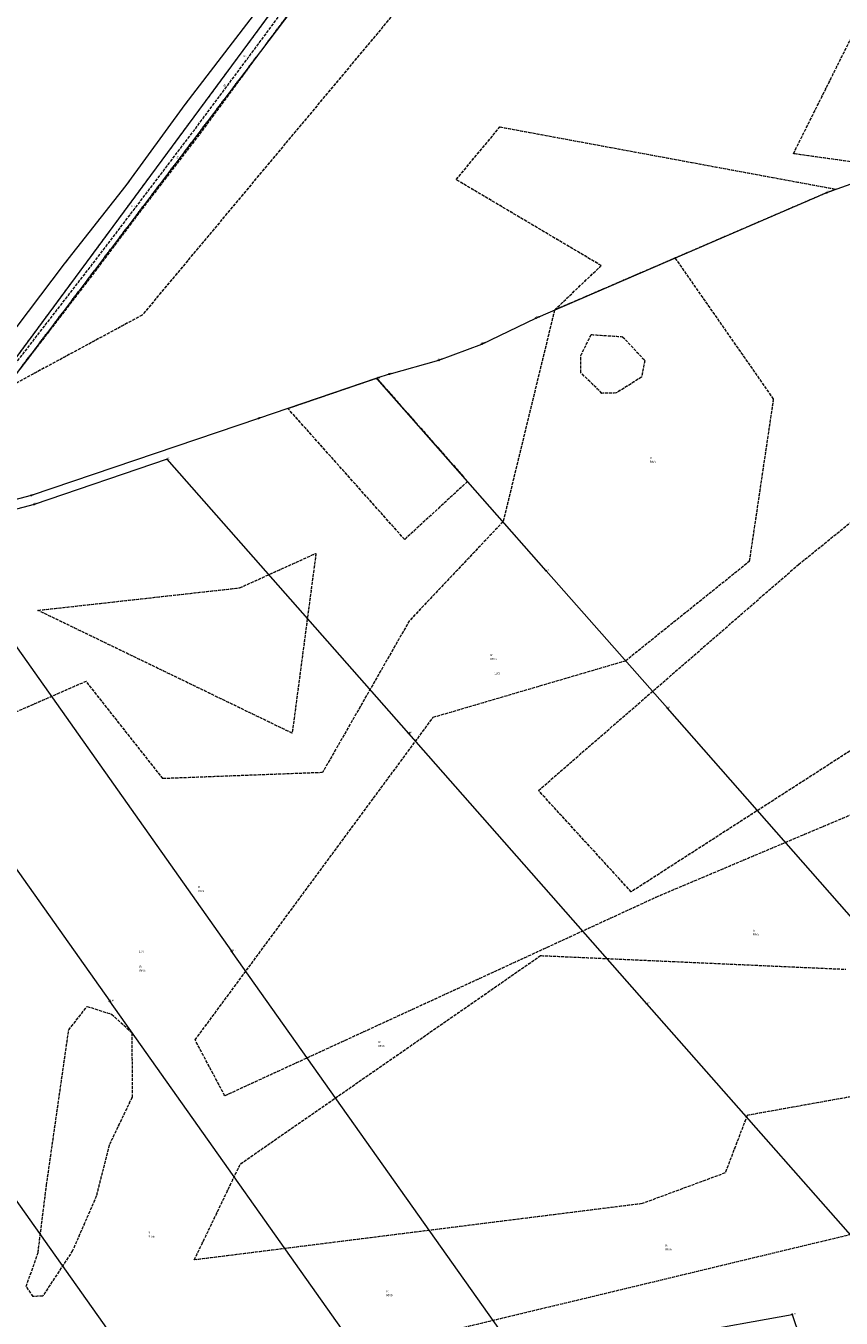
# Model space of a CAD drawing. Header units: metres. Extents: x 6524698 to 6533081, y 5883213 to 5896811.
# Tile 70 of 131: x 6528804 to 6529200, y 5889811 to 5890438. Entities that reach past the tile are written whole.
import ezdxf
from ezdxf.enums import TextEntityAlignment as Align

# ---------------------------------------------------------------- set-up
doc = ezdxf.new("R2010")
doc.units = ezdxf.units.M
for name, pattern in [('mapa zasadnicza$0$1.5_0.5', [2, 1.5, -0.5]), ('mapa zasadnicza$0$219-500', [0]), ('mapa zasadnicza$0$egkk-500', [2, 1.5, -0.5]), ('mapa zasadnicza$0$egug-500', [1, 0.5, -0.5])]:
    doc.linetypes.add(name, pattern=pattern)
for name, color, linetype in [('mapa zasadnicza$0$202-punkt graniczny', 7, 'Continuous'), ('mapa zasadnicza$0$202-punkt graniczny-Atr103', 7, 'Continuous'), ('mapa zasadnicza$0$203-punkt graniczny', 7, 'Continuous'), ('mapa zasadnicza$0$203-punkt graniczny-Atr103', 7, 'Continuous'), ('mapa zasadnicza$0$209-oznaczenie konturu klasyfikacyjnego', 7, 'Continuous'), ('mapa zasadnicza$0$210-oznaczenie konturu użytku gruntowego', 7, 'Continuous'), ('mapa zasadnicza$0$211-numer działki ewidencyjnej', 7, 'Continuous'), ('mapa zasadnicza$0$217-kontur klasyfikacyjny', 7, 'Continuous'), ('mapa zasadnicza$0$218-kontur użytku gruntowego', 7, 'Continuous'), ('mapa zasadnicza$0$219-działka ewidencyjna', 7, 'Continuous'), ('mapa zasadnicza$0$jezdnia', 7, 'Continuous'), ('mapa zasadnicza$0$jezdnia-Atr17', 7, 'Continuous'), ('mapa zasadnicza$0$pikieta naturalna', 7, 'Continuous'), ('mapa zasadnicza$0$pikieta naturalna-Atr2', 7, 'Continuous'), ('mapa zasadnicza$0$przewód wodociągowy', 7, 'Continuous'), ('mapa zasadnicza$0$przewód wodociągowy-Atr1', 7, 'Continuous'), ('mapa zasadnicza$0$rzędna', 7, 'Continuous'), ('mapa zasadnicza$0$rzędna-Atr2', 7, 'Continuous')]:
    doc.layers.add(name, color=color, linetype=linetype)
doc.styles.add('mapa zasadnicza$0$STANDARD', font='Working1250', dxfattribs={"width": 0.75})

# ---------------------------------------------------------------- blocks, each defined once
blk = doc.blocks.new('mapa zasadnicza$0$202')
at = {"color": 0, "linetype": 'Continuous', "lineweight": 0}
blk.add_circle((0, 0), 0.25, dxfattribs=at)
blk = doc.blocks.new('mapa zasadnicza$0$203')
at = {"linetype": 'Continuous', "lineweight": 0}
h = blk.add_hatch(color=0, dxfattribs=at)
edge = h.paths.add_edge_path()
edge.add_arc((0, 0), 0.045, 0, 360)
blk = doc.blocks.new('mapa zasadnicza$0$PW01')
at = {"linetype": 'Continuous', "lineweight": 13}
h = blk.add_hatch(color=0, dxfattribs=at)
edge = h.paths.add_edge_path()
edge.add_arc((0, 0), 0.045, 0, 360)

msp = doc.modelspace()

# ---------------------------------------------------------------- linework, layer by layer
at = {"layer": 'mapa zasadnicza$0$217-kontur klasyfikacyjny', "color": 92, "linetype": 'mapa zasadnicza$0$egkk-500', "lineweight": 18, "flags": 128}
for points in [[(6529014.95, 5890482.42), (6528860.84, 5890297.78)], [(6529177.06, 5890376.19), (6529207.65, 5890437.48)], [(6529013.31, 5890363.58), (6529034.58, 5890389.19)], [(6529034.58, 5890389.19), (6529197.89, 5890358.92)], [(6529226.51, 5890369.24), (6529177.06, 5890376.19)], [(6529083.77, 5890321.83), (6529013.31, 5890363.58)], [(6529193.34, 5890357.28), (6529119.72, 5890325.54)], [(6529197.89, 5890358.92), (6529193.34, 5890357.28)], [(6529119.72, 5890325.54), (6529061.06, 5890300.26)], [(6529167.47, 5890257.03), (6529119.72, 5890325.54)], [(6529061.06, 5890300.26), (6529083.77, 5890321.83)], [(6529061.06, 5890300.26), (6529036.1, 5890197.45)], [(6528860.84, 5890297.78), (6528793.88, 5890261.62)], [(6529073.82, 5890278.12), (6529078.9, 5890288.34)], [(6529078.9, 5890288.34), (6529094.11, 5890287.32)], [(6529094.11, 5890287.32), (6529104.89, 5890275.82)], [(6529073.83, 5890269.84), (6529073.82, 5890278.12)], [(6529104.89, 5890275.82), (6529103.31, 5890267.69)], [(6529084.1, 5890259.81), (6529073.83, 5890269.84)], [(6528931.62, 5890252.48), (6528974.74, 5890267.12)], [(6528974.74, 5890267.12), (6528974.95, 5890266.89)], [(6528974.95, 5890266.89), (6529018.88, 5890217)], [(6529103.31, 5890267.69), (6529091.06, 5890259.98)], [(6529179.55, 5890176.69), (6529291.77, 5890267.56)], [(6529091.06, 5890259.98), (6529084.1, 5890259.81)], [(6529155.8, 5890178.42), (6529167.47, 5890257.03)], [(6528988.31, 5890188.85), (6528931.62, 5890252.48)], [(6529018.88, 5890217), (6528988.31, 5890188.85)], [(6529036.1, 5890197.45), (6528990.66, 5890149.47)], [(6528908.19, 5890165.35), (6528945.24, 5890182.11)], [(6528945.24, 5890182.11), (6528933.68, 5890094.77)], [(6529053.27, 5890066.95), (6529179.55, 5890176.69)], [(6529095.51, 5890129.98), (6529155.8, 5890178.42)], [(6528810.24, 5890154.43), (6528908.19, 5890165.35)], [(6528933.68, 5890094.77), (6528810.24, 5890154.43)], [(6528990.66, 5890149.47), (6528948.4, 5890075.65)], [(6529002.21, 5890102.54), (6529095.51, 5890129.98)], [(6528833.68, 5890119.94), (6528781.04, 5890096.92)], [(6528870.94, 5890072.71), (6528833.68, 5890119.94)], [(6529238.12, 5890107.74), (6529098.3, 5890017.73)], [(6528886.57, 5889945.81), (6529002.21, 5890102.54)], [(6529290.41, 5890091.23), (6529111.3, 5890015.48)], [(6528948.4, 5890075.65), (6528870.94, 5890072.71)], [(6529098.3, 5890017.73), (6529053.27, 5890066.95)], [(6529111.3, 5890015.48), (6528900.98, 5889918.65)], [(6528908.59, 5889885.64), (6529054.32, 5889986.77)], [(6529054.32, 5889986.77), (6529202.58, 5889980.12)], [(6528825.19, 5889950.63), (6528834.12, 5889962.08)], [(6528834.12, 5889962.08), (6528846.01, 5889958.29)], [(6528846.01, 5889958.29), (6528855.89, 5889949.37)], [(6528814.4, 5889875.22), (6528825.19, 5889950.63)], [(6528855.89, 5889949.37), (6528855.96, 5889917.95)], [(6528900.98, 5889918.65), (6528886.57, 5889945.81)], [(6528855.96, 5889917.95), (6528844.9, 5889894.92)], [(6529228.7, 5889922.45), (6529154.63, 5889909.16)], [(6529154.63, 5889909.16), (6529143.93, 5889881.22)], [(6528844.9, 5889894.92), (6528838.6, 5889869.93)], [(6528886.17, 5889838.96), (6528908.59, 5889885.64)], [(6529143.93, 5889881.22), (6529103.63, 5889866.31)], [(6528810.31, 5889842.52), (6528814.4, 5889875.22)], [(6528838.6, 5889869.93), (6528827.1, 5889843.5)], [(6529103.63, 5889866.31), (6528886.17, 5889838.96)], [(6528950.94, 5889790.36), (6529259.75, 5889864.58)], [(6528804.58, 5889826.09), (6528810.31, 5889842.52)], [(6528827.1, 5889843.5), (6528812.57, 5889821.42)], [(6528807.93, 5889821.17), (6528804.58, 5889826.09)], [(6528812.57, 5889821.42), (6528807.93, 5889821.17)]]:
    msp.add_lwpolyline(points, dxfattribs=at)
at = {"layer": 'mapa zasadnicza$0$218-kontur użytku gruntowego', "color": 3, "linetype": 'mapa zasadnicza$0$egug-500', "lineweight": 18, "flags": 128}
for points in [[(6528998.64, 5890546.66), (6528793.89, 5890269.46)], [(6528793.88, 5890261.62), (6529006.66, 5890542.34)], [(6529014.95, 5890482.42), (6528860.84, 5890297.78)], [(6529177.06, 5890376.19), (6529207.65, 5890437.48)], [(6529013.31, 5890363.58), (6529034.58, 5890389.19)], [(6529034.58, 5890389.19), (6529197.89, 5890358.92)], [(6529226.51, 5890369.24), (6529177.06, 5890376.19)], [(6529083.77, 5890321.83), (6529013.31, 5890363.58)], [(6529193.34, 5890357.28), (6529119.72, 5890325.54)], [(6529197.89, 5890358.92), (6529193.34, 5890357.28)], [(6529119.72, 5890325.54), (6529061.06, 5890300.26)], [(6529167.47, 5890257.03), (6529119.72, 5890325.54)], [(6529061.06, 5890300.26), (6529083.77, 5890321.83)], [(6529061.06, 5890300.26), (6529036.1, 5890197.45)], [(6528860.84, 5890297.78), (6528793.88, 5890261.62)], [(6529073.82, 5890278.12), (6529078.9, 5890288.34)], [(6529078.9, 5890288.34), (6529094.11, 5890287.32)], [(6529094.11, 5890287.32), (6529104.89, 5890275.82)], [(6529073.83, 5890269.84), (6529073.82, 5890278.12)], [(6529104.89, 5890275.82), (6529103.31, 5890267.69)], [(6529084.1, 5890259.81), (6529073.83, 5890269.84)], [(6528931.62, 5890252.48), (6528974.74, 5890267.12)], [(6528974.74, 5890267.12), (6528974.95, 5890266.89)], [(6528974.95, 5890266.89), (6529018.88, 5890217)], [(6529103.31, 5890267.69), (6529091.06, 5890259.98)], [(6529179.55, 5890176.69), (6529291.77, 5890267.56)], [(6529091.06, 5890259.98), (6529084.1, 5890259.81)], [(6529155.8, 5890178.42), (6529167.47, 5890257.03)], [(6528988.31, 5890188.85), (6528931.62, 5890252.48)], [(6529018.88, 5890217), (6528988.31, 5890188.85)], [(6529036.1, 5890197.45), (6528990.66, 5890149.47)], [(6528908.19, 5890165.35), (6528945.24, 5890182.11)], [(6528945.24, 5890182.11), (6528933.68, 5890094.77)], [(6529053.27, 5890066.95), (6529179.55, 5890176.69)], [(6529095.51, 5890129.98), (6529155.8, 5890178.42)], [(6528810.24, 5890154.43), (6528908.19, 5890165.35)], [(6528933.68, 5890094.77), (6528810.24, 5890154.43)], [(6528990.66, 5890149.47), (6528948.4, 5890075.65)], [(6529002.21, 5890102.54), (6529095.51, 5890129.98)], [(6528833.68, 5890119.94), (6528781.04, 5890096.92)], [(6528870.94, 5890072.71), (6528833.68, 5890119.94)], [(6529238.12, 5890107.74), (6529098.3, 5890017.73)], [(6528886.57, 5889945.81), (6529002.21, 5890102.54)], [(6529290.41, 5890091.23), (6529111.3, 5890015.48)], [(6528948.4, 5890075.65), (6528870.94, 5890072.71)], [(6529098.3, 5890017.73), (6529053.27, 5890066.95)], [(6529111.3, 5890015.48), (6528900.98, 5889918.65)], [(6528908.59, 5889885.64), (6529054.32, 5889986.77)], [(6529054.32, 5889986.77), (6529202.58, 5889980.12)], [(6528825.19, 5889950.63), (6528834.12, 5889962.08)], [(6528834.12, 5889962.08), (6528846.01, 5889958.29)], [(6528846.01, 5889958.29), (6528855.89, 5889949.37)], [(6528814.4, 5889875.22), (6528825.19, 5889950.63)], [(6528855.89, 5889949.37), (6528855.96, 5889917.95)], [(6528900.98, 5889918.65), (6528886.57, 5889945.81)], [(6528855.96, 5889917.95), (6528844.9, 5889894.92)], [(6529228.7, 5889922.45), (6529154.63, 5889909.16)], [(6529154.63, 5889909.16), (6529143.93, 5889881.22)], [(6528844.9, 5889894.92), (6528838.6, 5889869.93)], [(6528886.17, 5889838.96), (6528908.59, 5889885.64)], [(6529143.93, 5889881.22), (6529103.63, 5889866.31)], [(6528810.31, 5889842.52), (6528814.4, 5889875.22)], [(6528838.6, 5889869.93), (6528827.1, 5889843.5)], [(6529103.63, 5889866.31), (6528886.17, 5889838.96)], [(6528950.94, 5889790.36), (6529259.75, 5889864.58)], [(6528804.58, 5889826.09), (6528810.31, 5889842.52)], [(6528827.1, 5889843.5), (6528812.57, 5889821.42)], [(6528807.93, 5889821.17), (6528804.58, 5889826.09)], [(6528812.57, 5889821.42), (6528807.93, 5889821.17)]]:
    msp.add_lwpolyline(points, dxfattribs=at)
at = {"layer": 'mapa zasadnicza$0$219-działka ewidencyjna', "color": 7, "linetype": 'mapa zasadnicza$0$219-500', "lineweight": 18, "flags": 128}
for points in [[(6528739.56, 5890195.9), (6528998.64, 5890546.66)], [(6528741.89, 5890193.04), (6529006.66, 5890542.34)], [(6529193.34, 5890357.28), (6529226.51, 5890369.24)], [(6529052, 5890296.35), (6529193.34, 5890357.28)], [(6529025.71, 5890283.76), (6529052, 5890296.35)], [(6529004.83, 5890275.88), (6529025.71, 5890283.76)], [(6528980.78, 5890269.17), (6529004.83, 5890275.88)], [(6528980.78, 5890269.17), (6528974.74, 5890267.12)], [(6528974.74, 5890267.12), (6528917.28, 5890247.61)], [(6528974.95, 5890266.89), (6528974.74, 5890267.12)], [(6529057.04, 5890173.67), (6528974.95, 5890266.89)], [(6528917.28, 5890247.61), (6528807.02, 5890210.25)], [(6528873.04, 5890227.82), (6528808.34, 5890205.89)], [(6528990.28, 5890094.68), (6528873.04, 5890227.82)], [(6528807.02, 5890210.25), (6528741.89, 5890193.04)], [(6528808.34, 5890205.89), (6528759.85, 5890193.08)], [(6528759.85, 5890193.08), (6528904.31, 5889988.95)], [(6529115.86, 5890106.88), (6529057.04, 5890173.67)], [(6528711.87, 5890152.85), (6528845.15, 5889964.55)], [(6529207.74, 5890002.55), (6529115.86, 5890106.88)], [(6529105.94, 5889963.37), (6528990.28, 5890094.68)], [(6529045.83, 5889788.98), (6528904.31, 5889988.95)], [(6528978.03, 5889776.82), (6528845.15, 5889964.55)], [(6529237.44, 5889814.05), (6529105.94, 5889963.37)], [(6528876.97, 5889758.68), (6528760.85, 5889922.74)], [(6529071.95, 5889793.67), (6529176.46, 5889812.49)], [(6529176.46, 5889812.49), (6529195.07, 5889757.45)]]:
    msp.add_lwpolyline(points, dxfattribs=at)
at = {"layer": 'mapa zasadnicza$0$jezdnia', "color": 7, "linetype": 'mapa zasadnicza$0$1.5_0.5', "lineweight": 18, "flags": 128}
msp.add_lwpolyline([(6528719.37, 5890165.4), (6528716.92, 5890167.22), (6528714.05, 5890173.15), (6528708.43, 5890173), (6528707.89, 5890177.02), (6528718.55, 5890177.11), (6528726.93, 5890178.9), (6528739.33, 5890193.28), (6528764.57, 5890228.01), (6528785.97, 5890256.94), (6528803.05, 5890279.03), (6528834.34, 5890319.46), (6528857.95, 5890350.4), (6528886.08, 5890387.53), (6528912.38, 5890422.83), (6528947.28, 5890470.03), (6528968.04, 5890497.74), (6528992.3, 5890529.59), (6528998.26, 5890540.31), (6529002.32, 5890547.98), (6529009.74, 5890565.71), (6529017.78, 5890589.91), (6529028.56, 5890623.94), (6529035.46, 5890644.22), (6529041.22, 5890651.33), (6529053.3, 5890662.83), (6529094.68, 5890691.37), (6529127.9, 5890705.08), (6529154.31, 5890716.98), (6529182.8, 5890728.24), (6529240.26, 5890752.5), (6529280.06, 5890769.02), (6529311.01, 5890783.71), (6529312.32, 5890780.49), (6529281.49, 5890766.3), (6529241.39, 5890749.68), (6529182.76, 5890724.74), (6529155.57, 5890713.94), (6529128.6, 5890702.15), (6529095.62, 5890687.95), (6529056.81, 5890661.2), (6529045.35, 5890651.94), (6529039.89, 5890643.52), (6529030.47, 5890617.8), (6529022.27, 5890592.25), (6529016.11, 5890573.61), (6529009.79, 5890555.43), (6529005.89, 5890546.49), (6528997.06, 5890530.3), (6528972.93, 5890498.81), (6528962.66, 5890485.23), (6528949.66, 5890468.05), (6528914.97, 5890421.32), (6528888.69, 5890385.63), (6528860.69, 5890349.22), (6528837.21, 5890318.02), (6528806.05, 5890277.49), (6528788.57, 5890254.94), (6528767.18, 5890226.89), (6528745.72, 5890195.95), (6528741.18, 5890191.53)], close=True, dxfattribs=at)
at = {"layer": 'mapa zasadnicza$0$przewód wodociągowy', "color": 5, "linetype": 'Continuous', "lineweight": 18, "flags": 128}
msp.add_lwpolyline([(6528623.33, 5890082.14), (6528623.61, 5890081.8), (6528624.02, 5890081.37), (6528628.27, 5890076.76), (6528652.28, 5890100.47), (6528716.45, 5890167.09), (6528737.12, 5890191.87), (6528734.4, 5890204.21), (6528736.66, 5890207.35), (6528765.25, 5890244.71), (6528794.11, 5890284.29), (6528823.12, 5890322.78), (6528853.01, 5890360.77), (6528881.75, 5890400.14), (6528911.61, 5890439.05), (6528983.81, 5890532.9), (6528991.67, 5890546.04), (6529025.83, 5890646.85), (6529027.5, 5890650.02), (6529036.45, 5890658.09), (6529063.84, 5890678.46), (6529091.59, 5890696.67), (6529142.88, 5890718.12), (6529234.45, 5890757.63)], dxfattribs=at)

# ---------------------------------------------------------------- block references
at = {"layer": 'mapa zasadnicza$0$202-punkt graniczny', "color": 7, "linetype": 'Continuous', "lineweight": 18}
for p in [(6529193.34, 5890357.28), (6529052, 5890296.35), (6529025.71, 5890283.76), (6529004.83, 5890275.88), (6528980.78, 5890269.17), (6528974.95, 5890266.89), (6528917.28, 5890247.61), (6528873.04, 5890227.82), (6528807.02, 5890210.25), (6528808.34, 5890205.89), (6529057.04, 5890173.67), (6529115.86, 5890106.88), (6528990.28, 5890094.68), (6528904.31, 5889988.95), (6528845.15, 5889964.55), (6529105.94, 5889963.37), (6529176.46, 5889812.49)]:
    msp.add_blockref('mapa zasadnicza$0$202', p, dxfattribs=at)
at = {"layer": 'mapa zasadnicza$0$203-punkt graniczny', "color": 7, "linetype": 'Continuous', "lineweight": 18}
msp.add_blockref('mapa zasadnicza$0$203', (6528974.74, 5890267.12), dxfattribs=at)
at = {"layer": 'mapa zasadnicza$0$pikieta naturalna', "color": 7, "linetype": 'Continuous', "lineweight": 13}
for p in [(6528912.38, 5890422.83), (6528857.95, 5890350.4)]:
    msp.add_blockref('mapa zasadnicza$0$PW01', p, dxfattribs=at)
at = {"layer": 'mapa zasadnicza$0$rzędna', "color": 5, "linetype": 'Continuous', "lineweight": 18}
for p in [(6528881.75, 5890400.14), (6528853.01, 5890360.77), (6528823.12, 5890322.78)]:
    msp.add_blockref('mapa zasadnicza$0$PW01', p, dxfattribs=at)

# ---------------------------------------------------------------- texts
at = {"layer": 'mapa zasadnicza$0$202-punkt graniczny-Atr103', "color": 7, "style": 'mapa zasadnicza$0$STANDARD', "width": 0.667}
for s, p in [('5466', (6529193.34, 5890357.28)), ('5455', (6529052, 5890296.35)), ('5452', (6529025.71, 5890283.76)), ('5449', (6529004.83, 5890275.88))]:
    msp.add_text(s, height=0.75, dxfattribs=at).set_placement(p, align=Align.BOTTOM_LEFT)
for s, p in [('282', (6528980.78, 5890269.17)), ('283', (6528974.95, 5890266.89)), ('289', (6528917.28, 5890247.61)), ('291', (6528873.04, 5890227.82)), ('299', (6528807.02, 5890210.25)), ('298', (6528808.34, 5890205.89)), ('274', (6529057.04, 5890173.67)), ('267', (6529115.86, 5890106.88)), ('280', (6528990.28, 5890094.68)), ('3133', (6528904.31, 5889988.95)), ('3130', (6528845.15, 5889964.55)), ('268', (6529105.94, 5889963.37)), ('3141', (6529176.46, 5889812.49))]:
    msp.add_text(s, height=0.75, dxfattribs=at).set_placement(p)
at = {"layer": 'mapa zasadnicza$0$203-punkt graniczny-Atr103', "color": 7, "style": 'mapa zasadnicza$0$STANDARD', "width": 0.667}
msp.add_text('284', height=0.75, dxfattribs=at).set_placement((6528974.74, 5890267.12))
at = {"layer": 'mapa zasadnicza$0$209-oznaczenie konturu klasyfikacyjnego', "color": 3, "linetype": 'Continuous', "lineweight": 18, "style": 'mapa zasadnicza$0$STANDARD', "width": 0.79}
for p in [(6529107.33, 5890227.04), (6529029.96, 5890131.28), (6528888.03, 5890018.65), (6529157.34, 5889997.52), (6528859.61, 5889979.91), (6528975.65, 5889943.35), (6528863.84, 5889850.75), (6529114.92, 5889844.56), (6528979.46, 5889822.35)]:
    msp.add_text('RIVb', height=1, dxfattribs=at).set_placement(p, align=Align.TOP_LEFT)
at = {"layer": 'mapa zasadnicza$0$210-oznaczenie konturu użytku gruntowego', "color": 3, "linetype": 'Continuous', "lineweight": 18, "style": 'mapa zasadnicza$0$STANDARD', "width": 0.79}
for s, p in [('dr', (6528900.38, 5890408.9)), ('R', (6529107.33, 5890227.94)), ('R', (6529029.96, 5890132.18)), ('R', (6528888.03, 5890019.55)), ('R', (6529157.34, 5889998.42)), ('R', (6528859.61, 5889980.81)), ('R', (6528975.65, 5889944.25)), ('R', (6528863.84, 5889851.65)), ('R', (6529114.92, 5889845.46)), ('R', (6528979.46, 5889823.25))]:
    msp.add_text(s, height=1, dxfattribs=at).set_placement(p)
at = {"layer": 'mapa zasadnicza$0$211-numer działki ewidencyjnej', "color": 7, "linetype": 'Continuous', "lineweight": 18, "style": 'mapa zasadnicza$0$STANDARD', "width": 0.79}
for s, p in [('12/1', (6529031.93, 5890123.39)), ('12/7', (6528859.21, 5889988.21))]:
    msp.add_text(s, height=1, dxfattribs=at).set_placement(p)
at = {"layer": 'mapa zasadnicza$0$jezdnia-Atr17', "color": 7, "style": 'mapa zasadnicza$0$STANDARD', "width": 0.667}
msp.add_text('j.zw.', height=0.75, rotation=52.852, dxfattribs=at).set_placement((6528877.82, 5890373.76))
at = {"layer": 'mapa zasadnicza$0$pikieta naturalna-Atr2', "color": 7, "style": 'mapa zasadnicza$0$STANDARD', "width": 0.667}
for s, p in [('88.1', (6528909.87, 5890423.21)), ('87.7', (6528855.59, 5890350.39))]:
    msp.add_text(s, height=0.75, dxfattribs=at).set_placement(p)
at = {"layer": 'mapa zasadnicza$0$przewód wodociągowy-Atr1', "color": 5, "style": 'mapa zasadnicza$0$STANDARD', "width": 0.667}
msp.add_text('wo110', height=0.75, rotation=51.805, dxfattribs=at).set_placement((6528838.84, 5890342.77), align=Align.MIDDLE_LEFT)
at = {"layer": 'mapa zasadnicza$0$rzędna-Atr2', "color": 5, "style": 'mapa zasadnicza$0$STANDARD', "width": 0.667}
for s, rotation, p in [('85.87', 52.497, (6528882.09, 5890400.59)), ('85.69', 53.871, (6528853.47, 5890361.31)), ('85.25', 51.805, (6528823.49, 5890323.21))]:
    msp.add_text(s, height=0.75, rotation=rotation, dxfattribs=at).set_placement(p, align=Align.MIDDLE_LEFT)

doc.saveas('drawing.dxf')
